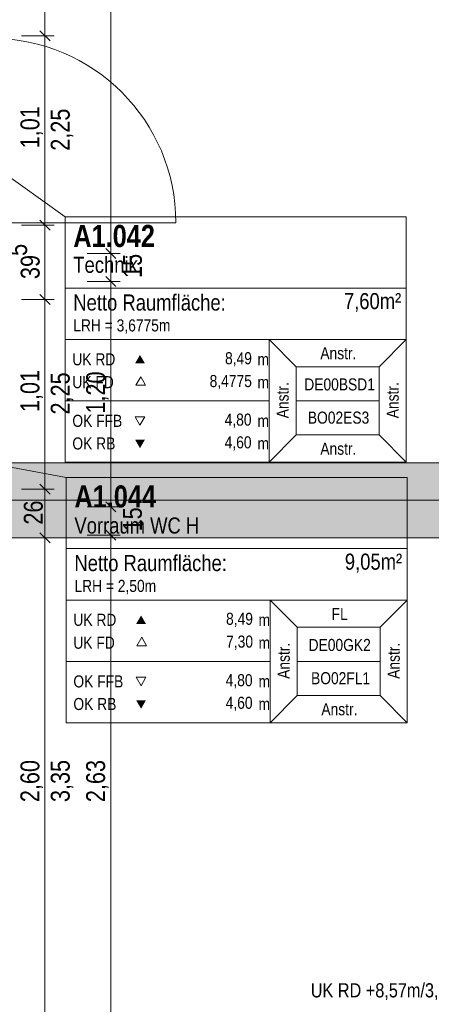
# Model space of a CAD drawing. Extents: x -620 to 300, y 62 to 1107.
# Tile 81 of 256: x -38 to 6, y 548 to 653. Entities that reach past the tile are written whole.
import ezdxf
from ezdxf.lldxf.tags import DXFTag

# ---------------------------------------------------------------- set-up
doc = ezdxf.new("R2010")
doc.units = 0
doc.layers.get('0').update_dxf_attribs({"lineweight": 35})
for name, color, linetype, lineweight, true_color in [('00_Beschriftung UZ', 3, 'Continuous', 13, 0x00ff00), ('30 -34 Innenwände- 4 Türen_Fenster', 9, 'Continuous', 15, 0x808080), ('30 -35 Decken- 1 Konstruktion-Träger- Stahlbeton', 7, 'grob-A06G9FRA8I', 13, 0x33aa00), ('70 -75 Raumstempel- 1 Raumstempel', 1, 'Continuous', 50, 0xff0000), ('70 -75 Raumstempel-2 Verweislinie', 1, 'Continuous', 9, 0xff0000), ('70 -76 Bemaßung- 2 Allgemein', 9, 'Continuous', 5, 0x808080)]:
    doc.layers.add(name, color=color, linetype=linetype, lineweight=lineweight, true_color=true_color)
doc.layers.add('70 -71 Achsen- 1 Gebäudeachsen', color=7, linetype='STRICHPUNKT2-A06G9FR98I', lineweight=18)
doc.layers.add('iwb_Schraffur_Unterzug', color=7, linetype='Continuous', lineweight=5, true_color=0xffffcc, plot=False)
doc.styles.get("Standard").update_dxf_attribs({"font": 'ARIALN.TTF'})
tags = doc.linetypes.add('grob-A06G9FRA8I', pattern=[14, 3, -8, 3]).pattern_tags.tags
tags[8:9] = [DXFTag(74, 4), DXFTag(75, 0), DXFTag(340, '0'), DXFTag(46, 0.0), DXFTag(50, 0.0), DXFTag(44, 0.0), DXFTag(45, 0.0)]
tags[6:7] = [DXFTag(74, 4), DXFTag(75, 0), DXFTag(340, '0'), DXFTag(46, 0.0), DXFTag(50, 0.0), DXFTag(44, 0.0), DXFTag(45, 0.0)]
tags[4:5] = [DXFTag(74, 4), DXFTag(75, 0), DXFTag(340, '0'), DXFTag(46, 0.0), DXFTag(50, 0.0), DXFTag(44, 0.0), DXFTag(45, 0.0)]
tags = doc.linetypes.add('STRICHPUNKT2-A06G9FR98I', pattern=[12.7, 6.35, -3.175, 0, -3.175]).pattern_tags.tags
tags[10:11] = [DXFTag(74, 4), DXFTag(75, 0), DXFTag(340, '0'), DXFTag(46, 0.0), DXFTag(50, 0.0), DXFTag(44, 0.0), DXFTag(45, 0.0)]
tags[8:9] = [DXFTag(74, 4), DXFTag(75, 0), DXFTag(340, '0'), DXFTag(46, 0.0), DXFTag(50, 0.0), DXFTag(44, 0.0), DXFTag(45, 0.0)]
tags[6:7] = [DXFTag(74, 4), DXFTag(75, 0), DXFTag(340, '0'), DXFTag(46, 0.0), DXFTag(50, 0.0), DXFTag(44, 0.0), DXFTag(45, 0.0)]
tags[4:5] = [DXFTag(74, 4), DXFTag(75, 0), DXFTag(340, '0'), DXFTag(46, 0.0), DXFTag(50, 0.0), DXFTag(44, 0.0), DXFTag(45, 0.0)]

# ---------------------------------------------------------------- blocks, each defined once
blk = doc.blocks.new('Referenz-A06G9FRB8I')
at = {"layer": '30 -34 Innenwände- 4 Türen_Fenster', "color": 0, "linetype": 'grob-A06G9FRA8I', "ltscale": 0.15}
blk.add_line((-41.28, 631.63), (-21.64, 631.63), dxfattribs=at)
blk.add_ellipse((-41.28, 631.63), major_axis=(19.64, 0), ratio=1, start_param=0, end_param=1.570796, dxfattribs=at)
at = {"layer": '30 -35 Decken- 1 Konstruktion-Träger- Stahlbeton', "color": 0}
for p, q in [((-451.58, 606.05), (35.42, 606.05)), ((-451.58, 598.05), (35.42, 598.05))]:
    blk.add_line(p, q, dxfattribs=at)
at = {"layer": '70 -71 Achsen- 1 Gebäudeachsen', "color": 0, "linetype": 'STRICHPUNKT2-A06G9FR98I', "ltscale": 0.18}
blk.add_line((-538.63, 602.05), (75.97, 602.05), dxfattribs=at)
at = {"layer": '70 -75 Raumstempel- 1 Raumstempel', "color": 0, "lineweight": 9}
for p, q in [((-33.42, 632.25), (-33.42, 606.11)), ((2.9, 632.25), (-33.42, 632.25)), ((2.9, 606.11), (2.9, 632.25)), ((2.9, 624.66), (-33.42, 624.66)), ((-33.42, 619.18), (-11.69, 619.18)), ((-8.81, 616.28), (-11.69, 619.18)), ((2.9, 619.18), (-11.69, 619.18)), ((-11.69, 619.18), (-11.69, 606.11)), ((0.02, 616.28), (2.9, 619.18)), ((-8.81, 609.01), (-8.81, 616.28)), ((-8.81, 616.28), (0.02, 616.28)), ((0.02, 609.01), (0.02, 616.28)), ((-25.38, 615.22), (-25.91, 614.31)), ((-24.86, 614.31), (-25.38, 615.22)), ((-25.91, 614.31), (-24.86, 614.31)), ((-33.42, 612.65), (-11.69, 612.65)), ((0.02, 612.65), (-8.81, 612.65)), ((-25.46, 610.04), (-25.98, 610.95)), ((-25.98, 610.95), (-24.93, 610.95)), ((-24.93, 610.95), (-25.46, 610.04)), ((-8.81, 609.01), (-11.69, 606.11)), ((-8.81, 609.01), (0.02, 609.01)), ((0.02, 609.01), (2.9, 606.11)), ((2.9, 606.11), (-33.42, 606.11)), ((-33.31, 604.49), (-33.31, 578.35)), ((3.01, 604.49), (-33.31, 604.49)), ((3.01, 578.35), (3.01, 604.49)), ((3.01, 596.9), (-33.31, 596.9)), ((-33.31, 591.42), (-11.58, 591.42)), ((-8.7, 588.53), (-11.58, 591.42)), ((3.01, 591.42), (-11.58, 591.42)), ((-11.58, 591.42), (-11.58, 578.35)), ((0.13, 588.53), (3.01, 591.42)), ((-8.7, 581.25), (-8.7, 588.53)), ((-8.7, 588.53), (0.13, 588.53)), ((0.13, 581.25), (0.13, 588.53)), ((-25.27, 587.46), (-25.8, 586.56)), ((-24.75, 586.56), (-25.27, 587.46)), ((-25.8, 586.56), (-24.75, 586.56)), ((-33.31, 584.89), (-11.58, 584.89)), ((0.13, 584.89), (-8.7, 584.89)), ((-25.34, 582.28), (-25.87, 583.19)), ((-25.87, 583.19), (-24.82, 583.19)), ((-24.82, 583.19), (-25.34, 582.28)), ((-8.7, 581.25), (-11.58, 578.35)), ((-8.7, 581.25), (0.13, 581.25)), ((0.13, 581.25), (3.01, 578.35)), ((3.01, 578.35), (-33.31, 578.35))]:
    blk.add_line(p, q, dxfattribs=at)
at = {"layer": '70 -75 Raumstempel- 1 Raumstempel', "color": 0, "lineweight": 0}
for points in [[(-24.93, 616.64), (-25.46, 617.54), (-25.98, 616.64)], [(-24.93, 608.51), (-25.46, 607.6), (-25.98, 608.51)], [(-24.82, 588.88), (-25.34, 589.78), (-25.87, 588.88)], [(-24.82, 580.75), (-25.34, 579.84), (-25.87, 580.75)]]:
    blk.add_solid(points, dxfattribs=at)
at = {"layer": '70 -75 Raumstempel-2 Verweislinie', "color": 0}
for p, q in [((-33.42, 632.25), (-56.6, 648.86)), ((-112.21, 618.9), (-33.31, 604.49))]:
    blk.add_line(p, q, dxfattribs=at)
at = {"layer": '70 -76 Bemaßung- 2 Allgemein', "color": 0, "linetype": 'Continuous', "ltscale": 0.13}
for p, q in [((-35.58, 652.61), (-35.58, 692.89)), ((-28.58, 629.41), (-28.58, 687.99)), ((-35.58, 650.55), (-35.58, 652.61)), ((-35.58, 652.55), (-35.58, 650.49)), ((-38.08, 651.55), (-34.58, 651.55)), ((-38.08, 651.55), (-34.58, 651.55)), ((-35.58, 632.41), (-35.58, 650.49)), ((-35.58, 630.35), (-35.58, 632.41)), ((-35.58, 632.35), (-35.58, 630.29)), ((-38.08, 631.35), (-34.58, 631.35)), ((-38.08, 631.35), (-34.58, 631.35)), ((-28.58, 629.41), (-28.58, 630.47)), ((-35.58, 624.51), (-35.58, 630.29)), ((-28.58, 627.35), (-28.58, 629.41)), ((-28.58, 627.35), (-28.58, 629.41)), ((-31.08, 628.35), (-27.58, 628.35)), ((-31.08, 628.35), (-27.58, 628.35)), ((-28.58, 625.35), (-28.58, 628.35)), ((-28.58, 626.35), (-28.58, 624.29)), ((-28.58, 626.35), (-28.58, 624.29)), ((-31.08, 625.35), (-27.58, 625.35)), ((-31.08, 625.35), (-27.58, 625.35)), ((-35.58, 622.45), (-35.58, 624.51)), ((-35.58, 624.45), (-35.58, 622.39)), ((-28.58, 602.41), (-28.58, 624.29)), ((-28.58, 624.29), (-28.58, 623.23)), ((-38.08, 623.45), (-34.58, 623.45)), ((-38.08, 623.45), (-34.58, 623.45)), ((-35.58, 604.31), (-35.58, 622.39)), ((-35.58, 602.25), (-35.58, 604.31)), ((-35.58, 604.25), (-35.58, 602.19)), ((-38.08, 603.25), (-34.58, 603.25)), ((-38.08, 603.25), (-34.58, 603.25)), ((-28.58, 602.41), (-28.58, 603.47)), ((-35.58, 599.11), (-35.58, 602.19)), ((-28.58, 600.35), (-28.58, 602.41)), ((-28.58, 600.35), (-28.58, 602.41)), ((-31.08, 601.35), (-27.58, 601.35)), ((-31.08, 601.35), (-27.58, 601.35)), ((-28.58, 598.35), (-28.58, 601.35)), ((-35.58, 597.05), (-35.58, 599.11)), ((-35.58, 599.05), (-35.58, 596.99)), ((-28.58, 599.35), (-28.58, 597.29)), ((-28.58, 599.35), (-28.58, 597.29)), ((-38.08, 598.05), (-34.58, 598.05)), ((-38.08, 598.05), (-34.58, 598.05)), ((-31.08, 598.35), (-27.58, 598.35)), ((-31.08, 598.35), (-27.58, 598.35)), ((-35.58, 547.11), (-35.58, 596.99)), ((-28.58, 546.81), (-28.58, 597.29)), ((-28.58, 597.29), (-28.58, 596.23))]:
    blk.add_line(p, q, dxfattribs=at)
at = {"layer": '70 -76 Bemaßung- 2 Allgemein', "color": 0, "linetype": 'Continuous', "lineweight": 20, "ltscale": 0.2}
for p, q in [((-36.11, 652.08), (-35.04, 651.02)), ((-35.04, 651.02), (-36.11, 652.08)), ((-35.04, 630.82), (-36.11, 631.88)), ((-36.11, 631.88), (-35.04, 630.82)), ((-28.04, 627.82), (-29.11, 628.88)), ((-28.04, 627.82), (-29.11, 628.88)), ((-29.11, 625.88), (-28.04, 624.82)), ((-29.11, 625.88), (-28.04, 624.82)), ((-35.04, 622.92), (-36.11, 623.98)), ((-36.11, 623.98), (-35.04, 622.92)), ((-36.11, 603.78), (-35.04, 602.72)), ((-35.04, 602.72), (-36.11, 603.78)), ((-28.04, 600.82), (-29.11, 601.88)), ((-28.04, 600.82), (-29.11, 601.88)), ((-35.04, 597.52), (-36.11, 598.58)), ((-36.11, 598.58), (-35.04, 597.52)), ((-29.11, 598.88), (-28.04, 597.82)), ((-29.11, 598.88), (-28.04, 597.82))]:
    blk.add_line(p, q, dxfattribs=at)
at = {"layer": '00_Beschriftung UZ', "color": 0, "linetype": 'ByBlock', "lineweight": 5, "ltscale": 0.13, "insert": (-7.27, 550.6), "char_height": 1.5103, "attachment_point": 1}
blk.add_mtext('{\\fArial Narrow;UK RD +8,57m/3,77m}', dxfattribs=at)
at = {"layer": '70 -75 Raumstempel- 1 Raumstempel', "color": 0, "linetype": 'Continuous', "ltscale": 0.5, "attachment_point": 1}
for s, insert, char_height, rotation in [('{\\fArial Narrow|b1|i0;A1.042}', (-32.56, 631.39), 2.3536, 0), ('{\\fArial Narrow;Technik}', (-32.56, 628), 1.7117, 0), ('{\\fArial Narrow;7,60m²}', (-3.74, 624.13), 1.7117, 0), ('{\\fArial Narrow;Netto Raumfläche:}', (-32.56, 623.98), 1.7117, 0), ('{\\fArial Narrow;LRH = 3,6775m}', (-32.56, 621.33), 1.2838, 0), ('{\\fArial Narrow;Anstr.}', (-6.25, 618.36), 1.2838, 0), ('{\\fArial Narrow;UK RD}', (-32.66, 617.72), 1.2838, 0), ('{\\fArial Narrow;8,49}', (-16.4, 617.83), 1.2838, 0), ('{\\fArial Narrow;m}', (-12.94, 617.71), 1.2838, 0), ('{\\fArial Narrow;UK FD}', (-32.66, 615.28), 1.2838, 0), ('{\\fArial Narrow;8,4775}', (-18.04, 615.4), 1.2838, 0), ('{\\fArial Narrow;m}', (-12.94, 615.27), 1.2838, 0), ('{\\fArial Narrow;Anstr.}', (-10.91, 610.79), 1.2838, 90), ('{\\fArial Narrow;DE00BSD1}', (-7.96, 615.04), 1.2838, 0), ('{\\fArial Narrow;Anstr.}', (0.81, 610.79), 1.2838, 90), ('{\\fArial Narrow;OK FFB}', (-32.66, 611.16), 1.2838, 0), ('{\\fArial Narrow;4,80}', (-16.44, 611.29), 1.2838, 0), ('{\\fArial Narrow;m}', (-12.94, 611.16), 1.2838, 0), ('{\\fArial Narrow;BO02ES3}', (-7.58, 611.5), 1.2838, 0), ('{\\fArial Narrow;OK RB}', (-32.66, 608.75), 1.2838, 0), ('{\\fArial Narrow;4,60}', (-16.44, 608.87), 1.2838, 0), ('{\\fArial Narrow;m}', (-12.94, 608.75), 1.2838, 0), ('{\\fArial Narrow;Anstr.}', (-6.25, 608.19), 1.2838, 0), ('{\\fArial Narrow|b1|i0;A1.044}', (-32.44, 603.64), 2.3536, 0), ('{\\fArial Narrow;Vorraum WC H}', (-32.44, 600.22), 1.7117, 0), ('{\\fArial Narrow;Netto Raumfläche:}', (-32.44, 596.22), 1.7117, 0), ('{\\fArial Narrow;9,05m²}', (-3.64, 596.37), 1.7117, 0), ('{\\fArial Narrow;LRH = 2,50m}', (-32.44, 593.57), 1.2838, 0), ('{\\fArial Narrow;UK RD}', (-32.55, 589.96), 1.2838, 0), ('{\\fArial Narrow;8,49}', (-16.29, 590.07), 1.2838, 0), ('{\\fArial Narrow;m}', (-12.83, 589.95), 1.2838, 0), ('{\\fArial Narrow;FL}', (-5.05, 590.59), 1.2838, 0), ('{\\fArial Narrow;UK FD}', (-32.55, 587.52), 1.2838, 0), ('{\\fArial Narrow;7,30}', (-16.28, 587.64), 1.2838, 0), ('{\\fArial Narrow;Anstr.}', (-10.79, 583.03), 1.2838, 90), ('{\\fArial Narrow;Anstr.}', (0.92, 583.03), 1.2838, 90), ('{\\fArial Narrow;m}', (-12.83, 587.51), 1.2838, 0), ('{\\fArial Narrow;DE00GK2}', (-7.5, 587.28), 1.2838, 0), ('{\\fArial Narrow;OK FFB}', (-32.55, 583.4), 1.2838, 0), ('{\\fArial Narrow;4,80}', (-16.33, 583.53), 1.2838, 0), ('{\\fArial Narrow;BO02FL1}', (-7.24, 583.74), 1.2838, 0), ('{\\fArial Narrow;m}', (-12.83, 583.4), 1.2838, 0), ('{\\fArial Narrow;OK RB}', (-32.55, 580.99), 1.2838, 0), ('{\\fArial Narrow;4,60}', (-16.33, 581.12), 1.2838, 0), ('{\\fArial Narrow;m}', (-12.83, 580.99), 1.2838, 0), ('{\\fArial Narrow;Anstr.}', (-6.14, 580.43), 1.2838, 0)]:
    blk.add_mtext(s, dxfattribs=dict(at, insert=insert, char_height=char_height, rotation=rotation))
at = {"layer": '70 -76 Bemaßung- 2 Allgemein', "color": 0, "linetype": 'Continuous', "ltscale": 0.13, "char_height": 2.0138, "attachment_point": 1, "rotation": 90}
for s, insert in [('{\\fArial Narrow;1,01}', (-38.19, 639.55)), ('{\\fArial Narrow;2,25}', (-34.96, 639.29)), ('{\\fArial Narrow;5}', (-39.5, 628.09)), ('{\\fArial Narrow;39}', (-38.16, 625.62)), ('{\\fArial Narrow;15}', (-27.27, 625.74)), ('{\\fArial Narrow;1,01}', (-38.19, 611.45)), ('{\\fArial Narrow;2,25}', (-34.96, 611.19)), ('{\\fArial Narrow;1,20}', (-31.19, 611.29)), ('{\\fArial Narrow;26}', (-37.83, 599.46)), ('{\\fArial Narrow;15}', (-27.27, 598.74)), ('{\\fArial Narrow;2,60}', (-38.19, 569.89)), ('{\\fArial Narrow;3,35}', (-34.96, 569.9)), ('{\\fArial Narrow;2,63}', (-31.19, 569.89))]:
    blk.add_mtext(s, dxfattribs=dict(at, insert=insert))
blk = doc.blocks.new('Referenz-A06G9FRD8I')
at = {"layer": 'iwb_Schraffur_Unterzug', "linetype": 'Continuous', "ltscale": 0.13}
for points in [[(46.52, 606.05), (46.52, 598.05), (-451.58, 598.05)], [(46.52, 606.05), (-451.58, 598.05), (-451.58, 606.05)], [(46.52, 606.05), (-451.58, 606.05), (75.97, 606.05)]]:
    blk.add_solid(points, dxfattribs=at)

msp = doc.modelspace()

# ---------------------------------------------------------------- block references
at = {"color": 8, "lineweight": 25, "ltscale": 0.25, "true_color": 0x808080}
for name in ['Referenz-A06G9FRB8I', 'Referenz-A06G9FRD8I']:
    msp.add_blockref(name, (0, 0), dxfattribs=at)

doc.saveas('drawing.dxf')
